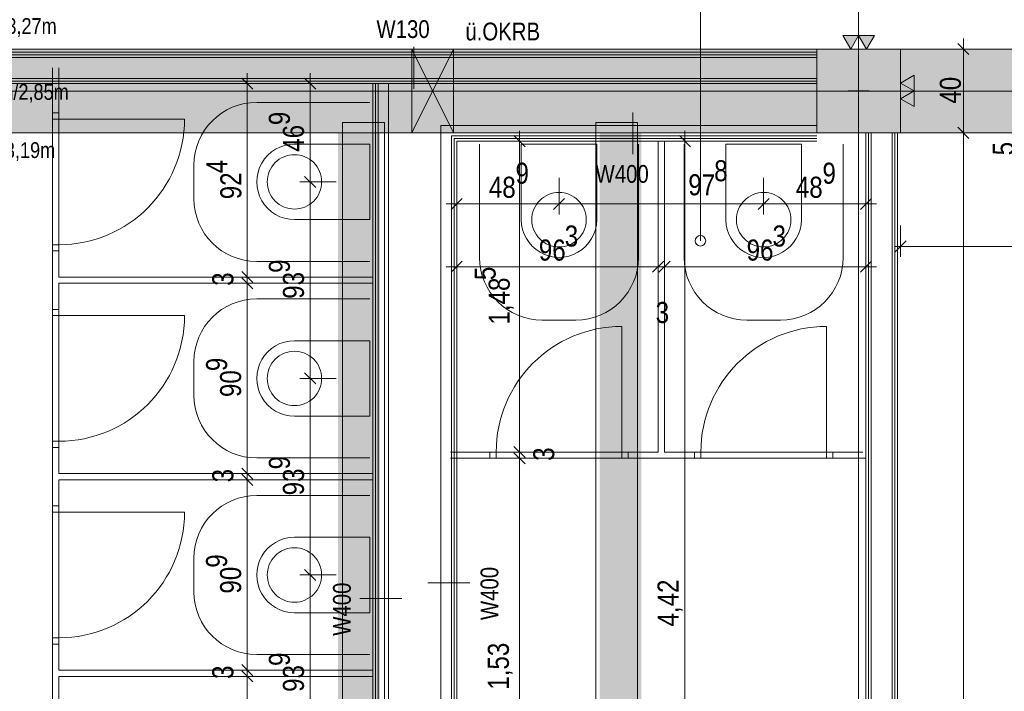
# Model space of a CAD drawing. Extents: x -620 to 3480, y 62 to 1102.
# Tile 66 of 256: x -402 to -308, y 709 to 773. Entities that reach past the tile are written whole.
import ezdxf
from ezdxf.lldxf.tags import DXFTag

# ---------------------------------------------------------------- set-up
doc = ezdxf.new("R2010")
doc.units = 0
doc.layers.get('0').update_dxf_attribs({"lineweight": 13})
for name, color, linetype, lineweight, true_color in [('00 -Bauelemente -Dämmung innen', 7, 'Continuous', 9, 0xff7fe6), ('00 -Bauelemente -Gipskarton', 7, 'Continuous', 9, 0xff7fe6), ('00_Beschriftung UZ', 3, 'Continuous', 13, 0x00ff00), ('30 -33 Aussenwände- 3 Aussenstützen', 7, 'Continuous', 50, 0x0000dd), ('30 -34 Innenwände- 11 Durchbruch', 4, 'Continuous', 9, 0x00ffff), ('30 -34 Innenwände- 2 nichttragend', 7, 'Continuous', 18, 0xff7fe6), ('30 -34 Innenwände- 4 Türen_Fenster', 7, 'Continuous', 15, 0x9955ff), ('30 -35 Decken- 1 Konstruktion-Träger- Stahlbeton', 7, 'grob-A06G9SLJ8I', 13, 0x33aa00), ('40 -41 Abwasser_Wasser_Gas- 1 Abwasser + sanitäre Anlagen', 7, 'Continuous', 9, 0xff6633), ('60 -61 Ausstattung -1 Möbel -verdeckt', 9, 'fein_strichliert-A06G9SLL8I', 13, 0x808080), ('70 -72 Beschriftung- 2 Beschriftung Bauteile', 7, 'Continuous', 9, 0x9999ff), ('70 -75 Raumstempel-2 Verweislinie', 1, 'Continuous', 9, 0xff0000), ('70 -76 Bemaßung- 2 Allgemein', 9, 'Continuous', 5, 0x808080), ('iwb_Schraffur_Unterzug', 7, 'Continuous', 5, 0xffffcc)]:
    doc.layers.add(name, color=color, linetype=linetype, lineweight=lineweight, true_color=true_color)
for name, color, linetype, lineweight in [('30 -35 Decken- 1 Konstruktion-Träger- Stahl Hohlprofil', 7, 'grob-A06G9SLJ8I', 9), ('70 -71 Achsen- 1 Gebäudeachsen', 7, 'STRICHPUNKT2-A06G9SLK8I', 18), ('70 -75 Raumstempel- 3 Wandstempel', 7, 'Continuous', 50)]:
    doc.layers.add(name, color=color, linetype=linetype, lineweight=lineweight)
doc.styles.get("Standard").update_dxf_attribs({"font": 'ARIALN.TTF'})
tags = doc.linetypes.add('fein_strichliert-A06G9SLL8I', pattern=[4, 1, -2, 1]).pattern_tags.tags
tags[8:9] = [DXFTag(74, 4), DXFTag(75, 0), DXFTag(340, '0'), DXFTag(46, 0.0), DXFTag(50, 0.0), DXFTag(44, 0.0), DXFTag(45, 0.0)]
tags[6:7] = [DXFTag(74, 4), DXFTag(75, 0), DXFTag(340, '0'), DXFTag(46, 0.0), DXFTag(50, 0.0), DXFTag(44, 0.0), DXFTag(45, 0.0)]
tags[4:5] = [DXFTag(74, 4), DXFTag(75, 0), DXFTag(340, '0'), DXFTag(46, 0.0), DXFTag(50, 0.0), DXFTag(44, 0.0), DXFTag(45, 0.0)]
tags = doc.linetypes.add('grob-A06G9SLJ8I', pattern=[14, 3, -8, 3]).pattern_tags.tags
tags[8:9] = [DXFTag(74, 4), DXFTag(75, 0), DXFTag(340, '0'), DXFTag(46, 0.0), DXFTag(50, 0.0), DXFTag(44, 0.0), DXFTag(45, 0.0)]
tags[6:7] = [DXFTag(74, 4), DXFTag(75, 0), DXFTag(340, '0'), DXFTag(46, 0.0), DXFTag(50, 0.0), DXFTag(44, 0.0), DXFTag(45, 0.0)]
tags[4:5] = [DXFTag(74, 4), DXFTag(75, 0), DXFTag(340, '0'), DXFTag(46, 0.0), DXFTag(50, 0.0), DXFTag(44, 0.0), DXFTag(45, 0.0)]
tags = doc.linetypes.add('STRICHPUNKT2-A06G9SLK8I', pattern=[12.7, 6.35, -3.175, 0, -3.175]).pattern_tags.tags
tags[10:11] = [DXFTag(74, 4), DXFTag(75, 0), DXFTag(340, '0'), DXFTag(46, 0.0), DXFTag(50, 0.0), DXFTag(44, 0.0), DXFTag(45, 0.0)]
tags[8:9] = [DXFTag(74, 4), DXFTag(75, 0), DXFTag(340, '0'), DXFTag(46, 0.0), DXFTag(50, 0.0), DXFTag(44, 0.0), DXFTag(45, 0.0)]
tags[6:7] = [DXFTag(74, 4), DXFTag(75, 0), DXFTag(340, '0'), DXFTag(46, 0.0), DXFTag(50, 0.0), DXFTag(44, 0.0), DXFTag(45, 0.0)]
tags[4:5] = [DXFTag(74, 4), DXFTag(75, 0), DXFTag(340, '0'), DXFTag(46, 0.0), DXFTag(50, 0.0), DXFTag(44, 0.0), DXFTag(45, 0.0)]

# ---------------------------------------------------------------- blocks, each defined once
blk = doc.blocks.new('Referenz-A06G9SLM8I')
at = {"layer": '00 -Bauelemente -Dämmung innen', "color": 0, "linetype": 'Continuous', "lineweight": -2, "ltscale": 0.13}
for p, q in [((-435.304, 769.104), (-326.004, 769.104)), ((-422.504, 767.104), (-326.004, 767.104)), ((-367.904, 766.604), (-367.904, 672.454)), ((-366.904, 766.604), (-366.904, 672.704)), ((-361.904, 762.604), (-326.004, 762.604)), ((-361.904, 672.704), (-361.904, 762.604)), ((-320.804, 639.704), (-320.804, 761.904)), ((-318.804, 637.704), (-318.804, 761.904)), ((-360.904, 672.204), (-360.904, 761.604)), ((-360.904, 761.604), (-326.004, 761.604))]:
    blk.add_line(p, q, dxfattribs=at)
at = {"layer": '00 -Bauelemente -Gipskarton', "color": 0, "linetype": 'Continuous', "lineweight": -2, "ltscale": 0.13}
for p, q in [((-435.304, 769.604), (-326.004, 769.604)), ((-435.304, 769.354), (-326.004, 769.354)), ((-435.304, 769.104), (-326.004, 769.104)), ((-422.504, 767.104), (-326.004, 767.104)), ((-422.254, 766.854), (-326.004, 766.854)), ((-422.004, 766.604), (-326.004, 766.604)), ((-368.404, 766.604), (-368.404, 672.704)), ((-368.154, 766.604), (-368.154, 672.704)), ((-367.904, 766.604), (-367.904, 672.454)), ((-321.304, 640.204), (-321.304, 761.904)), ((-321.054, 639.954), (-321.054, 761.904)), ((-320.804, 639.704), (-320.804, 761.904)), ((-318.804, 637.704), (-318.804, 761.904)), ((-318.554, 637.454), (-318.554, 761.904)), ((-318.304, 637.204), (-318.304, 761.904)), ((-360.904, 761.604), (-326.004, 761.604)), ((-360.904, 672.204), (-360.904, 761.604)), ((-360.654, 672.454), (-360.654, 761.354)), ((-360.654, 761.354), (-326.004, 761.354)), ((-360.404, 761.104), (-326.004, 761.104)), ((-360.404, 672.704), (-360.404, 761.104))]:
    blk.add_line(p, q, dxfattribs=at)
at = {"layer": '30 -33 Aussenwände- 3 Aussenstützen', "color": 0, "linetype": 'Continuous', "lineweight": -2, "ltscale": 0.13}
for p, q in [((-318.004, 769.904), (-326.004, 769.904)), ((-326.004, 769.904), (-326.004, 761.904)), ((-318.004, 761.904), (-318.004, 769.904)), ((-326.004, 761.904), (-318.004, 761.904))]:
    blk.add_line(p, q, dxfattribs=at)
at = {"layer": '30 -33 Aussenwände- 3 Aussenstützen', "color": 0, "lineweight": -2}
for p, q in [((-322.004, 766.904), (-322.004, 764.904)), ((-323.004, 765.904), (-321.004, 765.904))]:
    blk.add_line(p, q, dxfattribs=at)
at = {"layer": '30 -34 Innenwände- 11 Durchbruch', "color": 0, "linetype": 'Continuous', "lineweight": -2, "ltscale": 0.13}
for p, q in [((-364.704, 769.904), (-360.704, 769.904)), ((-360.704, 769.904), (-364.704, 761.904)), ((-360.704, 761.904), (-364.704, 769.904)), ((-364.704, 761.904), (-364.704, 769.904)), ((-364.704, 769.904), (-360.704, 761.904)), ((-360.704, 769.904), (-364.704, 761.904)), ((-360.704, 761.904), (-360.704, 769.904)), ((-364.704, 761.904), (-360.704, 761.904))]:
    blk.add_line(p, q, dxfattribs=at)
at = {"layer": '30 -34 Innenwände- 11 Durchbruch', "color": 0, "lineweight": -2}
for points in [[(-364.704, 761.904), (-364.704, 769.904), (-362.704, 765.904)], [(-360.704, 761.904), (-362.704, 765.904), (-360.704, 769.904)]]:
    blk.add_solid(points, dxfattribs=at)
at = {"layer": '30 -34 Innenwände- 2 nichttragend', "color": 0, "linetype": 'Continuous', "lineweight": -2, "ltscale": 0.13}
for p, q in [((-435.304, 769.604), (-326.004, 769.604)), ((-399.004, 768.104), (-399.004, 763.814)), ((-398.404, 768.104), (-398.404, 763.814)), ((-422.004, 766.604), (-326.004, 766.604)), ((-368.404, 766.604), (-368.404, 672.704)), ((-366.904, 766.604), (-366.904, 672.704)), ((-399.004, 763.814), (-398.404, 763.814)), ((-361.904, 672.704), (-361.904, 762.604)), ((-361.904, 762.604), (-326.004, 762.604)), ((-318.304, 761.904), (-321.304, 761.904)), ((-321.304, 640.204), (-321.304, 761.904)), ((-318.304, 637.204), (-318.304, 761.904)), ((-360.404, 761.104), (-326.004, 761.104)), ((-360.404, 672.704), (-360.404, 761.104)), ((-341.154, 731.404), (-341.154, 761.104)), ((-340.554, 731.404), (-340.554, 761.104)), ((-399.004, 750.614), (-398.404, 750.614)), ((-399.004, 750.614), (-399.004, 745.034)), ((-398.404, 750.614), (-398.404, 748.124)), ((-398.404, 748.124), (-368.404, 748.124)), ((-398.404, 747.524), (-398.404, 745.034)), ((-398.404, 747.524), (-368.404, 747.524)), ((-399.004, 745.034), (-398.404, 745.034)), ((-399.004, 731.834), (-398.404, 731.834)), ((-399.004, 731.834), (-399.004, 726.254)), ((-398.404, 731.834), (-398.404, 729.344)), ((-361.004, 731.404), (-357.229, 731.404)), ((-357.229, 730.804), (-357.229, 731.404)), ((-344.029, 730.804), (-344.029, 731.404)), ((-344.029, 731.404), (-341.154, 731.404)), ((-340.554, 731.404), (-337.679, 731.404)), ((-337.679, 730.804), (-337.679, 731.404)), ((-324.479, 730.804), (-324.479, 731.404)), ((-324.479, 731.404), (-321.604, 731.404)), ((-361.004, 730.804), (-357.229, 730.804)), ((-344.029, 730.804), (-337.679, 730.804)), ((-324.479, 730.804), (-321.304, 730.804)), ((-398.404, 729.344), (-368.404, 729.344)), ((-398.404, 728.744), (-398.404, 726.254)), ((-398.404, 728.744), (-368.404, 728.744)), ((-399.004, 726.254), (-398.404, 726.254)), ((-399.004, 713.054), (-398.404, 713.054)), ((-399.004, 713.054), (-399.004, 707.474)), ((-398.404, 713.054), (-398.404, 710.564)), ((-398.404, 710.564), (-368.404, 710.564)), ((-398.404, 709.964), (-368.404, 709.964)), ((-398.404, 709.964), (-398.404, 707.474))]:
    blk.add_line(p, q, dxfattribs=at)
at = {"layer": '30 -34 Innenwände- 4 Türen_Fenster', "color": 0, "lineweight": -2}
for p, q in [((-399.004, 763.814), (-398.404, 763.814)), ((-399.004, 763.214), (-399.004, 763.814)), ((-398.404, 763.814), (-398.404, 763.214)), ((-398.404, 763.214), (-399.004, 763.214)), ((-399.004, 750.614), (-399.004, 751.214)), ((-399.004, 751.214), (-398.404, 751.214)), ((-398.404, 750.614), (-399.004, 750.614)), ((-398.404, 751.214), (-398.404, 750.614)), ((-399.004, 745.034), (-398.404, 745.034)), ((-399.004, 744.434), (-399.004, 745.034)), ((-398.404, 745.034), (-398.404, 744.434)), ((-398.404, 744.434), (-399.004, 744.434)), ((-399.004, 731.834), (-399.004, 732.434)), ((-399.004, 732.434), (-398.404, 732.434)), ((-398.404, 731.834), (-399.004, 731.834)), ((-398.404, 732.434), (-398.404, 731.834)), ((-357.229, 730.804), (-357.229, 731.404)), ((-357.229, 731.404), (-356.629, 731.404)), ((-356.629, 731.404), (-356.629, 730.804)), ((-344.629, 730.804), (-344.629, 731.404)), ((-344.629, 731.404), (-344.029, 731.404)), ((-344.029, 731.404), (-344.029, 730.804)), ((-337.679, 731.404), (-337.079, 731.404)), ((-337.679, 730.804), (-337.679, 731.404)), ((-337.079, 731.404), (-337.079, 730.804)), ((-325.079, 730.804), (-325.079, 731.404)), ((-325.079, 731.404), (-324.479, 731.404)), ((-324.479, 731.404), (-324.479, 730.804)), ((-356.629, 730.804), (-357.229, 730.804)), ((-344.029, 730.804), (-344.629, 730.804)), ((-337.079, 730.804), (-337.679, 730.804)), ((-324.479, 730.804), (-325.079, 730.804)), ((-399.004, 725.654), (-399.004, 726.254)), ((-399.004, 726.254), (-398.404, 726.254)), ((-398.404, 726.254), (-398.404, 725.654)), ((-398.404, 725.654), (-399.004, 725.654)), ((-399.004, 713.654), (-398.404, 713.654)), ((-399.004, 713.054), (-399.004, 713.654)), ((-398.404, 713.054), (-399.004, 713.054)), ((-398.404, 713.654), (-398.404, 713.054))]:
    blk.add_line(p, q, dxfattribs=at)
at = {"layer": '30 -34 Innenwände- 4 Türen_Fenster', "color": 0, "linetype": 'Continuous', "lineweight": -2, "ltscale": 0.13}
for p, q in [((-399.004, 763.214), (-399.004, 751.214)), ((-399.004, 763.214), (-398.404, 763.214)), ((-398.404, 763.214), (-398.404, 751.214)), ((-398.404, 751.214), (-399.004, 751.214)), ((-399.004, 732.434), (-399.004, 744.434)), ((-399.004, 744.434), (-398.404, 744.434)), ((-398.404, 744.434), (-398.404, 732.434)), ((-398.404, 732.434), (-399.004, 732.434)), ((-356.629, 730.804), (-356.629, 731.404)), ((-356.629, 731.404), (-344.629, 731.404)), ((-344.629, 731.404), (-344.629, 730.804)), ((-337.079, 730.804), (-337.079, 731.404)), ((-337.079, 731.404), (-325.079, 731.404)), ((-325.079, 731.404), (-325.079, 730.804)), ((-356.629, 730.804), (-344.629, 730.804)), ((-337.079, 730.804), (-325.079, 730.804)), ((-399.004, 725.654), (-398.404, 725.654)), ((-399.004, 725.654), (-399.004, 713.654)), ((-398.404, 725.654), (-398.404, 713.654)), ((-398.404, 713.654), (-399.004, 713.654))]:
    blk.add_line(p, q, dxfattribs=at)
at = {"layer": '30 -34 Innenwände- 4 Türen_Fenster', "color": 0, "linetype": 'grob-A06G9SLJ8I', "lineweight": -2, "ltscale": 0.13}
for p, q in [((-398.404, 763.214), (-386.404, 763.214)), ((-398.404, 744.434), (-386.404, 744.434)), ((-344.629, 731.404), (-344.629, 743.404)), ((-325.079, 731.404), (-325.079, 743.404)), ((-398.404, 725.654), (-386.404, 725.654))]:
    blk.add_line(p, q, dxfattribs=at)
for centre, major_axis in [((-398.404, 763.214), (0, -12)), ((-398.404, 744.434), (0, -12)), ((-344.629, 731.404), (0, 12)), ((-325.079, 731.404), (0, 12)), ((-398.404, 725.654), (0, -12))]:
    blk.add_ellipse(centre, major_axis=major_axis, ratio=1, start_param=0, end_param=1.570796, dxfattribs=at)
at = {"layer": '30 -35 Decken- 1 Konstruktion-Träger- Stahl Hohlprofil', "color": 0, "linetype": 'grob-A06G9SLJ8I', "lineweight": -2, "ltscale": 0.13}
for p, q in [((-371.304, 603.904), (-371.304, 762.904)), ((-371.304, 762.904), (-367.304, 762.904)), ((-367.304, 762.904), (-367.304, 603.904)), ((-347.124, 603.904), (-347.124, 762.904)), ((-347.124, 762.904), (-343.124, 762.904)), ((-343.124, 762.904), (-343.124, 603.904))]:
    blk.add_line(p, q, dxfattribs=at)
at = {"layer": '30 -35 Decken- 1 Konstruktion-Träger- Stahlbeton', "color": 0, "lineweight": -2}
for p, q in [((3.996, 769.904), (-554.534, 769.904)), ((3.996, 761.904), (-554.534, 761.904))]:
    blk.add_line(p, q, dxfattribs=at)
at = {"layer": '40 -41 Abwasser_Wasser_Gas- 1 Abwasser + sanitäre Anlagen', "color": 0, "linetype": 'Continuous', "lineweight": -2, "ltscale": 0.13}
for p, q in [((-368.704, 760.814), (-375.904, 760.814)), ((-368.704, 753.614), (-368.704, 760.814)), ((-347.029, 760.804), (-354.229, 760.804)), ((-354.229, 760.804), (-354.229, 753.604)), ((-347.029, 753.604), (-347.029, 760.804)), ((-334.679, 760.804), (-327.479, 760.804)), ((-334.679, 753.604), (-334.679, 760.804)), ((-327.479, 760.804), (-327.479, 753.604)), ((-377.743, 759.053), (-377.553, 759.224)), ((-377.553, 759.224), (-377.349, 759.376)), ((-377.349, 759.376), (-377.13, 759.507)), ((-377.13, 759.507), (-376.899, 759.616)), ((-376.899, 759.616), (-376.659, 759.702)), ((-376.659, 759.702), (-376.411, 759.764)), ((-376.411, 759.764), (-376.159, 759.802)), ((-376.159, 759.802), (-375.904, 759.814)), ((-375.904, 759.814), (-375.649, 759.802)), ((-375.649, 759.802), (-375.397, 759.764)), ((-375.397, 759.764), (-375.149, 759.702)), ((-375.149, 759.702), (-374.909, 759.616)), ((-374.909, 759.616), (-374.678, 759.507)), ((-374.678, 759.507), (-374.46, 759.376)), ((-374.46, 759.376), (-374.255, 759.224)), ((-374.255, 759.224), (-374.066, 759.053)), ((-378.392, 757.969), (-378.306, 758.209)), ((-378.306, 758.209), (-378.197, 758.44)), ((-378.197, 758.44), (-378.066, 758.659)), ((-378.066, 758.659), (-377.914, 758.864)), ((-377.914, 758.864), (-377.743, 759.053)), ((-374.066, 759.053), (-373.894, 758.864)), ((-373.894, 758.864), (-373.742, 758.659)), ((-373.742, 758.659), (-373.611, 758.44)), ((-373.611, 758.44), (-373.502, 758.209)), ((-373.502, 758.209), (-373.416, 757.969)), ((-378.504, 757.214), (-378.492, 757.469)), ((-378.492, 756.959), (-378.504, 757.214)), ((-378.492, 757.469), (-378.454, 757.721)), ((-378.454, 757.721), (-378.392, 757.969)), ((-373.416, 757.969), (-373.354, 757.721)), ((-373.354, 757.721), (-373.317, 757.469)), ((-373.317, 757.469), (-373.304, 757.214)), ((-373.304, 757.214), (-373.317, 756.959)), ((-378.454, 756.707), (-378.492, 756.959)), ((-378.392, 756.46), (-378.454, 756.707)), ((-378.306, 756.219), (-378.392, 756.46)), ((-373.416, 756.46), (-373.502, 756.219)), ((-373.354, 756.707), (-373.416, 756.46)), ((-373.317, 756.959), (-373.354, 756.707)), ((-378.197, 755.989), (-378.306, 756.219)), ((-378.066, 755.77), (-378.197, 755.989)), ((-377.914, 755.565), (-378.066, 755.77)), ((-377.743, 755.376), (-377.914, 755.565)), ((-377.553, 755.204), (-377.743, 755.376)), ((-374.066, 755.376), (-374.255, 755.204)), ((-373.894, 755.565), (-374.066, 755.376)), ((-373.742, 755.77), (-373.894, 755.565)), ((-373.611, 755.989), (-373.742, 755.77)), ((-373.502, 756.219), (-373.611, 755.989)), ((-352.639, 755.254), (-352.468, 755.443)), ((-352.468, 755.443), (-352.278, 755.614)), ((-352.278, 755.614), (-352.074, 755.766)), ((-352.074, 755.766), (-351.855, 755.897)), ((-351.855, 755.897), (-351.624, 756.006)), ((-351.624, 756.006), (-351.384, 756.092)), ((-351.384, 756.092), (-351.136, 756.154)), ((-351.136, 756.154), (-350.884, 756.192)), ((-350.884, 756.192), (-350.629, 756.204)), ((-350.629, 756.204), (-350.374, 756.192)), ((-350.374, 756.192), (-350.122, 756.154)), ((-350.122, 756.154), (-349.874, 756.092)), ((-349.874, 756.092), (-349.634, 756.006)), ((-349.634, 756.006), (-349.403, 755.897)), ((-349.403, 755.897), (-349.185, 755.766)), ((-349.185, 755.766), (-348.98, 755.614)), ((-348.98, 755.614), (-348.791, 755.443)), ((-348.791, 755.443), (-348.619, 755.254)), ((-333.089, 755.254), (-332.918, 755.443)), ((-332.918, 755.443), (-332.728, 755.614)), ((-332.728, 755.614), (-332.524, 755.766)), ((-332.524, 755.766), (-332.305, 755.897)), ((-332.305, 755.897), (-332.074, 756.006)), ((-332.074, 756.006), (-331.834, 756.092)), ((-331.834, 756.092), (-331.586, 756.154)), ((-331.586, 756.154), (-331.334, 756.192)), ((-331.334, 756.192), (-331.079, 756.204)), ((-331.079, 756.204), (-330.824, 756.192)), ((-330.824, 756.192), (-330.572, 756.154)), ((-330.572, 756.154), (-330.324, 756.092)), ((-330.324, 756.092), (-330.084, 756.006)), ((-330.084, 756.006), (-329.853, 755.897)), ((-329.853, 755.897), (-329.635, 755.766)), ((-329.635, 755.766), (-329.43, 755.614)), ((-329.43, 755.614), (-329.241, 755.443)), ((-329.241, 755.443), (-329.069, 755.254)), ((-377.349, 755.052), (-377.553, 755.204)), ((-377.13, 754.921), (-377.349, 755.052)), ((-376.899, 754.812), (-377.13, 754.921)), ((-376.659, 754.726), (-376.899, 754.812)), ((-376.411, 754.664), (-376.659, 754.726)), ((-376.159, 754.627), (-376.411, 754.664)), ((-375.904, 754.614), (-376.159, 754.627)), ((-375.649, 754.627), (-375.904, 754.614)), ((-375.397, 754.664), (-375.649, 754.627)), ((-375.149, 754.726), (-375.397, 754.664)), ((-374.909, 754.812), (-375.149, 754.726)), ((-374.678, 754.921), (-374.909, 754.812)), ((-374.46, 755.052), (-374.678, 754.921)), ((-374.255, 755.204), (-374.46, 755.052)), ((-353.179, 754.111), (-353.117, 754.359)), ((-353.117, 754.359), (-353.031, 754.599)), ((-353.031, 754.599), (-352.922, 754.83)), ((-352.922, 754.83), (-352.791, 755.049)), ((-352.791, 755.049), (-352.639, 755.254)), ((-348.619, 755.254), (-348.467, 755.049)), ((-348.467, 755.049), (-348.336, 754.83)), ((-348.336, 754.83), (-348.227, 754.599)), ((-348.227, 754.599), (-348.141, 754.359)), ((-348.141, 754.359), (-348.079, 754.111)), ((-333.629, 754.111), (-333.567, 754.359)), ((-333.567, 754.359), (-333.481, 754.599)), ((-333.481, 754.599), (-333.372, 754.83)), ((-333.372, 754.83), (-333.241, 755.049)), ((-333.241, 755.049), (-333.089, 755.254)), ((-329.069, 755.254), (-328.917, 755.049)), ((-328.917, 755.049), (-328.786, 754.83)), ((-328.786, 754.83), (-328.677, 754.599)), ((-328.677, 754.599), (-328.591, 754.359)), ((-328.591, 754.359), (-328.529, 754.111)), ((-375.904, 753.614), (-368.704, 753.614)), ((-353.229, 753.604), (-353.217, 753.859)), ((-353.217, 753.349), (-353.229, 753.604)), ((-353.217, 753.859), (-353.179, 754.111)), ((-348.079, 754.111), (-348.042, 753.859)), ((-348.042, 753.859), (-348.029, 753.604)), ((-348.029, 753.604), (-348.042, 753.349)), ((-333.679, 753.604), (-333.667, 753.859)), ((-333.667, 753.349), (-333.679, 753.604)), ((-333.667, 753.859), (-333.629, 754.111)), ((-328.529, 754.111), (-328.492, 753.859)), ((-328.492, 753.859), (-328.479, 753.604)), ((-328.479, 753.604), (-328.492, 753.349)), ((-353.179, 753.097), (-353.217, 753.349)), ((-353.117, 752.85), (-353.179, 753.097)), ((-353.031, 752.609), (-353.117, 752.85)), ((-352.922, 752.379), (-353.031, 752.609)), ((-348.227, 752.609), (-348.336, 752.379)), ((-348.141, 752.85), (-348.227, 752.609)), ((-348.079, 753.097), (-348.141, 752.85)), ((-348.042, 753.349), (-348.079, 753.097)), ((-333.629, 753.097), (-333.667, 753.349)), ((-333.567, 752.85), (-333.629, 753.097)), ((-333.481, 752.609), (-333.567, 752.85)), ((-333.372, 752.379), (-333.481, 752.609)), ((-328.677, 752.609), (-328.786, 752.379)), ((-328.591, 752.85), (-328.677, 752.609)), ((-328.529, 753.097), (-328.591, 752.85)), ((-328.492, 753.349), (-328.529, 753.097)), ((-352.791, 752.16), (-352.922, 752.379)), ((-352.639, 751.955), (-352.791, 752.16)), ((-352.468, 751.766), (-352.639, 751.955)), ((-352.278, 751.594), (-352.468, 751.766)), ((-352.074, 751.442), (-352.278, 751.594)), ((-348.98, 751.594), (-349.185, 751.442)), ((-348.791, 751.766), (-348.98, 751.594)), ((-348.619, 751.955), (-348.791, 751.766)), ((-348.467, 752.16), (-348.619, 751.955)), ((-348.336, 752.379), (-348.467, 752.16)), ((-333.241, 752.16), (-333.372, 752.379)), ((-333.089, 751.955), (-333.241, 752.16)), ((-332.918, 751.766), (-333.089, 751.955)), ((-332.728, 751.594), (-332.918, 751.766)), ((-332.524, 751.442), (-332.728, 751.594)), ((-329.43, 751.594), (-329.635, 751.442)), ((-329.241, 751.766), (-329.43, 751.594)), ((-329.069, 751.955), (-329.241, 751.766)), ((-328.917, 752.16), (-329.069, 751.955)), ((-328.786, 752.379), (-328.917, 752.16)), ((-351.855, 751.311), (-352.074, 751.442)), ((-351.624, 751.202), (-351.855, 751.311)), ((-351.384, 751.116), (-351.624, 751.202)), ((-351.136, 751.054), (-351.384, 751.116)), ((-350.884, 751.017), (-351.136, 751.054)), ((-350.629, 751.004), (-350.884, 751.017)), ((-350.374, 751.017), (-350.629, 751.004)), ((-350.122, 751.054), (-350.374, 751.017)), ((-349.874, 751.116), (-350.122, 751.054)), ((-349.634, 751.202), (-349.874, 751.116)), ((-349.403, 751.311), (-349.634, 751.202)), ((-349.185, 751.442), (-349.403, 751.311)), ((-332.305, 751.311), (-332.524, 751.442)), ((-332.074, 751.202), (-332.305, 751.311)), ((-331.834, 751.116), (-332.074, 751.202)), ((-331.586, 751.054), (-331.834, 751.116)), ((-331.334, 751.017), (-331.586, 751.054)), ((-331.079, 751.004), (-331.334, 751.017)), ((-330.824, 751.017), (-331.079, 751.004)), ((-330.572, 751.054), (-330.824, 751.017)), ((-330.324, 751.116), (-330.572, 751.054)), ((-330.084, 751.202), (-330.324, 751.116)), ((-329.853, 751.311), (-330.084, 751.202)), ((-329.635, 751.442), (-329.853, 751.311)), ((-375.904, 742.034), (-368.704, 742.034)), ((-368.704, 742.034), (-368.704, 734.834)), ((-377.914, 740.084), (-377.743, 740.273)), ((-377.743, 740.273), (-377.553, 740.444)), ((-377.553, 740.444), (-377.349, 740.596)), ((-377.349, 740.596), (-377.13, 740.727)), ((-377.13, 740.727), (-376.899, 740.836)), ((-376.899, 740.836), (-376.659, 740.922)), ((-376.659, 740.922), (-376.411, 740.984)), ((-376.411, 740.984), (-376.159, 741.022)), ((-376.159, 741.022), (-375.904, 741.034)), ((-375.904, 741.034), (-375.649, 741.022)), ((-375.649, 741.022), (-375.397, 740.984)), ((-375.397, 740.984), (-375.149, 740.922)), ((-375.149, 740.922), (-374.909, 740.836)), ((-374.909, 740.836), (-374.678, 740.727)), ((-374.678, 740.727), (-374.46, 740.596)), ((-374.46, 740.596), (-374.255, 740.444)), ((-374.255, 740.444), (-374.066, 740.273)), ((-374.066, 740.273), (-373.894, 740.084)), ((-378.392, 739.189), (-378.306, 739.429)), ((-378.306, 739.429), (-378.197, 739.66)), ((-378.197, 739.66), (-378.066, 739.879)), ((-378.066, 739.879), (-377.914, 740.084)), ((-373.894, 740.084), (-373.742, 739.879)), ((-373.742, 739.879), (-373.611, 739.66)), ((-373.611, 739.66), (-373.502, 739.429)), ((-373.502, 739.429), (-373.416, 739.189)), ((-378.504, 738.434), (-378.492, 738.689)), ((-378.492, 738.179), (-378.504, 738.434)), ((-378.492, 738.689), (-378.454, 738.941)), ((-378.454, 738.941), (-378.392, 739.189)), ((-373.416, 739.189), (-373.354, 738.941)), ((-373.354, 738.941), (-373.317, 738.689)), ((-373.317, 738.689), (-373.304, 738.434)), ((-373.304, 738.434), (-373.317, 738.179)), ((-378.454, 737.927), (-378.492, 738.179)), ((-378.392, 737.68), (-378.454, 737.927)), ((-378.306, 737.439), (-378.392, 737.68)), ((-378.197, 737.209), (-378.306, 737.439)), ((-373.502, 737.439), (-373.611, 737.209)), ((-373.416, 737.68), (-373.502, 737.439)), ((-373.354, 737.927), (-373.416, 737.68)), ((-373.317, 738.179), (-373.354, 737.927)), ((-378.066, 736.99), (-378.197, 737.209)), ((-377.914, 736.785), (-378.066, 736.99)), ((-377.743, 736.596), (-377.914, 736.785)), ((-377.553, 736.424), (-377.743, 736.596)), ((-374.066, 736.596), (-374.255, 736.424)), ((-373.894, 736.785), (-374.066, 736.596)), ((-373.742, 736.99), (-373.894, 736.785)), ((-373.611, 737.209), (-373.742, 736.99)), ((-377.349, 736.272), (-377.553, 736.424)), ((-377.13, 736.141), (-377.349, 736.272)), ((-376.899, 736.032), (-377.13, 736.141)), ((-376.659, 735.946), (-376.899, 736.032)), ((-376.411, 735.884), (-376.659, 735.946)), ((-376.159, 735.847), (-376.411, 735.884)), ((-375.904, 735.834), (-376.159, 735.847)), ((-375.649, 735.847), (-375.904, 735.834)), ((-375.397, 735.884), (-375.649, 735.847)), ((-375.149, 735.946), (-375.397, 735.884)), ((-374.909, 736.032), (-375.149, 735.946)), ((-374.678, 736.141), (-374.909, 736.032)), ((-374.46, 736.272), (-374.678, 736.141)), ((-374.255, 736.424), (-374.46, 736.272)), ((-368.704, 734.834), (-375.904, 734.834)), ((-368.704, 723.254), (-375.904, 723.254)), ((-368.704, 716.054), (-368.704, 723.254)), ((-377.914, 721.304), (-377.743, 721.493)), ((-377.743, 721.493), (-377.553, 721.664)), ((-377.553, 721.664), (-377.349, 721.816)), ((-377.349, 721.816), (-377.13, 721.947)), ((-377.13, 721.947), (-376.899, 722.056)), ((-376.899, 722.056), (-376.659, 722.142)), ((-376.659, 722.142), (-376.411, 722.204)), ((-376.411, 722.204), (-376.159, 722.242)), ((-376.159, 722.242), (-375.904, 722.254)), ((-375.904, 722.254), (-375.649, 722.242)), ((-375.649, 722.242), (-375.397, 722.204)), ((-375.397, 722.204), (-375.149, 722.142)), ((-375.149, 722.142), (-374.909, 722.056)), ((-374.909, 722.056), (-374.678, 721.947)), ((-374.678, 721.947), (-374.46, 721.816)), ((-374.46, 721.816), (-374.255, 721.664)), ((-374.255, 721.664), (-374.066, 721.493)), ((-374.066, 721.493), (-373.894, 721.304)), ((-378.392, 720.409), (-378.306, 720.649)), ((-378.306, 720.649), (-378.197, 720.88)), ((-378.197, 720.88), (-378.066, 721.099)), ((-378.066, 721.099), (-377.914, 721.304)), ((-373.894, 721.304), (-373.742, 721.099)), ((-373.742, 721.099), (-373.611, 720.88)), ((-373.611, 720.88), (-373.502, 720.649)), ((-373.502, 720.649), (-373.416, 720.409)), ((-378.504, 719.654), (-378.492, 719.909)), ((-378.492, 719.399), (-378.504, 719.654)), ((-378.492, 719.909), (-378.454, 720.161)), ((-378.454, 720.161), (-378.392, 720.409)), ((-373.416, 720.409), (-373.354, 720.161)), ((-373.354, 720.161), (-373.317, 719.909)), ((-373.317, 719.909), (-373.304, 719.654)), ((-373.304, 719.654), (-373.317, 719.399)), ((-378.454, 719.147), (-378.492, 719.399)), ((-378.392, 718.9), (-378.454, 719.147)), ((-378.306, 718.659), (-378.392, 718.9)), ((-378.197, 718.429), (-378.306, 718.659)), ((-373.502, 718.659), (-373.611, 718.429)), ((-373.416, 718.9), (-373.502, 718.659)), ((-373.354, 719.147), (-373.416, 718.9)), ((-373.317, 719.399), (-373.354, 719.147)), ((-378.066, 718.21), (-378.197, 718.429)), ((-377.914, 718.005), (-378.066, 718.21)), ((-377.743, 717.816), (-377.914, 718.005)), ((-377.553, 717.644), (-377.743, 717.816)), ((-374.066, 717.816), (-374.255, 717.644)), ((-373.894, 718.005), (-374.066, 717.816)), ((-373.742, 718.21), (-373.894, 718.005)), ((-373.611, 718.429), (-373.742, 718.21)), ((-377.349, 717.492), (-377.553, 717.644)), ((-377.13, 717.361), (-377.349, 717.492)), ((-376.899, 717.252), (-377.13, 717.361)), ((-376.659, 717.166), (-376.899, 717.252)), ((-376.411, 717.104), (-376.659, 717.166)), ((-376.159, 717.067), (-376.411, 717.104)), ((-375.904, 717.054), (-376.159, 717.067)), ((-375.649, 717.067), (-375.904, 717.054)), ((-375.397, 717.104), (-375.649, 717.067)), ((-375.149, 717.166), (-375.397, 717.104)), ((-374.909, 717.252), (-375.149, 717.166)), ((-374.678, 717.361), (-374.909, 717.252)), ((-374.46, 717.492), (-374.678, 717.361)), ((-374.255, 717.644), (-374.46, 717.492)), ((-375.904, 716.054), (-368.704, 716.054))]:
    blk.add_line(p, q, dxfattribs=at)
for centre, major_axis in [((-375.904, 757.214), (0, 3.6)), ((-350.629, 753.604), (-3.6, 0)), ((-331.079, 753.604), (-3.6, 0)), ((-375.904, 738.434), (0, 3.6)), ((-375.904, 719.654), (0, 3.6))]:
    blk.add_ellipse(centre, major_axis=major_axis, ratio=1, start_param=0, end_param=3.141593, dxfattribs=at)
at = {"layer": '60 -61 Ausstattung -1 Möbel -verdeckt', "color": 0, "linetype": 'fein_strichliert-A06G9SLL8I', "lineweight": -2, "ltscale": 0.13}
for p, q in [((-379.504, 764.814), (-368.704, 764.814)), ((-358.229, 750.004), (-358.229, 760.804)), ((-343.029, 760.804), (-343.029, 750.004)), ((-338.679, 760.804), (-338.679, 750.004)), ((-323.479, 750.004), (-323.479, 760.804)), ((-385.504, 755.614), (-385.504, 758.814)), ((-368.704, 749.614), (-379.504, 749.614)), ((-368.704, 746.034), (-379.504, 746.034)), ((-349.029, 744.004), (-352.229, 744.004)), ((-332.679, 744.004), (-329.479, 744.004)), ((-385.504, 740.034), (-385.504, 736.834)), ((-379.504, 730.834), (-368.704, 730.834)), ((-379.504, 727.254), (-368.704, 727.254)), ((-385.504, 718.054), (-385.504, 721.254)), ((-368.704, 712.054), (-379.504, 712.054))]:
    blk.add_line(p, q, dxfattribs=at)
for centre, major_axis in [((-379.504, 758.814), (0, 6)), ((-379.504, 755.614), (-6, 0)), ((-352.229, 750.004), (-6, 0)), ((-349.029, 750.004), (0, -6)), ((-332.679, 750.004), (-6, 0)), ((-329.479, 750.004), (0, -6)), ((-379.504, 740.034), (0, 6)), ((-379.504, 736.834), (-6, 0)), ((-379.504, 721.254), (0, 6)), ((-379.504, 718.054), (-6, 0))]:
    blk.add_ellipse(centre, major_axis=major_axis, ratio=1, start_param=0, end_param=1.570796, dxfattribs=at)
at = {"layer": '70 -71 Achsen- 1 Gebäudeachsen', "color": 0, "linetype": 'STRICHPUNKT2-A06G9SLK8I', "lineweight": -2, "ltscale": 0.13}
for p, q in [((-322.033, 1075.824), (-322.033, 76.384)), ((-554.534, 765.884), (92.907, 765.884))]:
    blk.add_line(p, q, dxfattribs=at)
at = {"layer": '70 -72 Beschriftung- 2 Beschriftung Bauteile', "color": 0, "lineweight": -2}
for p, q in [((-322.754, 769.904), (-323.504, 771.203)), ((-323.504, 771.203), (-322.004, 771.203)), ((-322.004, 771.203), (-322.754, 769.904)), ((-321.254, 769.904), (-322.004, 771.203)), ((-322.004, 771.203), (-320.504, 771.203)), ((-320.504, 771.203), (-321.254, 769.904)), ((-318.004, 766.654), (-316.705, 767.404)), ((-316.705, 765.904), (-318.004, 766.654)), ((-316.705, 767.404), (-316.705, 765.904)), ((-318.004, 765.154), (-316.705, 765.904)), ((-316.705, 765.904), (-316.705, 764.404)), ((-316.705, 764.404), (-318.004, 765.154))]:
    blk.add_line(p, q, dxfattribs=at)
for points in [[(-322.754, 769.904), (-323.504, 771.203), (-322.754, 771.203)], [(-322.754, 769.904), (-322.754, 771.203), (-322.004, 771.203)], [(-321.254, 769.904), (-322.004, 771.203), (-321.254, 771.203)], [(-321.254, 769.904), (-321.254, 771.203), (-320.504, 771.203)], [(-316.705, 765.904), (-318.004, 766.654), (-316.705, 767.404)], [(-316.705, 764.404), (-318.004, 765.154), (-316.705, 765.904)]]:
    blk.add_solid(points, dxfattribs=at)
at = {"layer": '70 -75 Raumstempel- 3 Wandstempel', "color": 0, "linetype": 'Continuous', "lineweight": -2, "ltscale": 0.13}
for p, q in [((-364.509, 770.104), (-364.509, 766.104)), ((-343.579, 759.854), (-343.579, 763.854)), ((-359.154, 718.904), (-363.154, 718.904)), ((-369.654, 717.404), (-365.654, 717.404))]:
    blk.add_line(p, q, dxfattribs=at)
at = {"layer": '70 -75 Raumstempel-2 Verweislinie', "color": 0, "linetype": 'Continuous', "lineweight": -2, "ltscale": 0.13}
blk.add_line((-337.117, 751.587), (-337.117, 774.679), dxfattribs=at)
at = {"layer": '70 -75 Raumstempel-2 Verweislinie', "color": 0, "linetype": 'ByBlock', "lineweight": -2, "ltscale": 0.13}
blk.add_circle((-337.117, 751.587), 0.5, dxfattribs=at)
at = {"layer": '70 -76 Bemaßung- 2 Allgemein', "color": 0, "linetype": 'Continuous', "lineweight": -2, "ltscale": 0.13}
for p, q in [((-312.535, 770.435), (-311.474, 769.374)), ((-312.004, 770.904), (-312.004, 768.844)), ((-314.504, 769.904), (-311.004, 769.904)), ((-312.004, 762.965), (-312.004, 768.844)), ((-380.404, 767.604), (-380.404, 765.544)), ((-374.404, 767.604), (-374.404, 765.544)), ((-377.904, 766.604), (-381.404, 766.604)), ((-380.935, 767.135), (-379.874, 766.074)), ((-371.904, 766.604), (-375.404, 766.604)), ((-374.935, 767.135), (-373.874, 766.074)), ((-380.404, 749.185), (-380.404, 765.544)), ((-374.404, 758.275), (-374.404, 765.544)), ((-312.004, 760.904), (-312.004, 762.965)), ((-312.004, 762.904), (-312.004, 760.844)), ((-354.404, 762.104), (-354.404, 760.044)), ((-338.604, 762.104), (-338.604, 760.044)), ((-314.504, 761.904), (-311.004, 761.904)), ((-314.504, 761.904), (-311.004, 761.904)), ((-311.474, 761.374), (-312.535, 762.435)), ((-312.535, 762.435), (-311.474, 761.374)), ((-356.904, 761.104), (-353.404, 761.104)), ((-354.935, 761.635), (-353.874, 760.574)), ((-341.104, 761.104), (-337.604, 761.104)), ((-339.135, 761.635), (-338.074, 760.574)), ((-354.404, 732.465), (-354.404, 760.044)), ((-338.604, 673.765), (-338.604, 760.044)), ((-312.004, 638.265), (-312.004, 760.844)), ((-374.404, 756.214), (-374.404, 758.275)), ((-374.404, 758.214), (-374.404, 756.154)), ((-371.904, 757.214), (-375.404, 757.214)), ((-371.904, 757.214), (-375.404, 757.214)), ((-373.874, 756.684), (-374.935, 757.745)), ((-374.935, 757.745), (-373.874, 756.684)), ((-360.404, 757.604), (-360.404, 754.104)), ((-350.629, 757.604), (-350.629, 754.104)), ((-350.629, 757.604), (-350.629, 754.104)), ((-331.079, 757.604), (-331.079, 754.104)), ((-331.079, 757.604), (-331.079, 754.104)), ((-321.304, 757.604), (-321.304, 754.104)), ((-374.404, 739.495), (-374.404, 756.154)), ((-360.935, 754.574), (-359.874, 755.635)), ((-351.16, 754.574), (-350.099, 755.635)), ((-350.099, 755.635), (-351.16, 754.574)), ((-331.61, 754.574), (-330.549, 755.635)), ((-330.549, 755.635), (-331.61, 754.574)), ((-320.774, 755.635), (-321.835, 754.574)), ((-361.404, 755.104), (-359.344, 755.104)), ((-359.344, 755.104), (-351.689, 755.104)), ((-349.629, 755.104), (-351.689, 755.104)), ((-351.629, 755.104), (-349.569, 755.104)), ((-349.569, 755.104), (-332.139, 755.104)), ((-330.079, 755.104), (-332.139, 755.104)), ((-332.079, 755.104), (-330.019, 755.104)), ((-330.019, 755.104), (-322.364, 755.104)), ((-320.304, 755.104), (-322.364, 755.104)), ((-318.004, 753.045), (-318.004, 750.045)), ((-360.404, 751.604), (-360.404, 748.104)), ((-341.154, 751.604), (-341.154, 748.104)), ((-341.154, 751.604), (-341.154, 748.104)), ((-340.554, 751.604), (-340.554, 748.104)), ((-340.554, 751.604), (-340.554, 748.104)), ((-321.304, 751.604), (-321.304, 748.104)), ((-318.535, 750.515), (-317.474, 751.576)), ((-318.504, 751.045), (-316.944, 751.045)), ((-270.564, 751.045), (-316.944, 751.045)), ((-380.404, 749.185), (-380.404, 750.245)), ((-380.404, 747.124), (-380.404, 749.185)), ((-380.404, 747.124), (-380.404, 749.185)), ((-361.404, 749.104), (-359.344, 749.104)), ((-360.935, 748.574), (-359.874, 749.635)), ((-359.344, 749.104), (-342.214, 749.104)), ((-342.214, 749.104), (-343.275, 749.104)), ((-340.154, 749.104), (-342.214, 749.104)), ((-340.154, 749.104), (-342.214, 749.104)), ((-340.624, 749.635), (-341.685, 748.574)), ((-340.624, 749.635), (-341.685, 748.574)), ((-341.554, 749.104), (-339.494, 749.104)), ((-341.554, 749.104), (-339.494, 749.104)), ((-341.154, 749.104), (-340.554, 749.104)), ((-341.085, 748.574), (-340.024, 749.635)), ((-341.085, 748.574), (-340.024, 749.635)), ((-339.494, 749.104), (-322.364, 749.104)), ((-339.494, 749.104), (-338.433, 749.104)), ((-320.304, 749.104), (-322.364, 749.104)), ((-320.774, 749.635), (-321.835, 748.574)), ((-377.904, 748.124), (-381.404, 748.124)), ((-377.904, 748.124), (-381.404, 748.124)), ((-379.874, 747.594), (-380.935, 748.655)), ((-379.874, 747.594), (-380.935, 748.655)), ((-380.935, 748.055), (-379.874, 746.994)), ((-380.935, 748.055), (-379.874, 746.994)), ((-380.404, 748.524), (-380.404, 746.464)), ((-380.404, 748.524), (-380.404, 746.464)), ((-380.404, 747.524), (-380.404, 748.124)), ((-377.904, 747.524), (-381.404, 747.524)), ((-377.904, 747.524), (-381.404, 747.524)), ((-380.404, 746.464), (-380.404, 745.403)), ((-380.404, 730.405), (-380.404, 746.464)), ((-374.404, 737.434), (-374.404, 739.495)), ((-374.404, 739.434), (-374.404, 737.374)), ((-371.904, 738.434), (-375.404, 738.434)), ((-371.904, 738.434), (-375.404, 738.434)), ((-373.874, 737.904), (-374.935, 738.965)), ((-374.935, 738.965), (-373.874, 737.904)), ((-374.404, 720.715), (-374.404, 737.374)), ((-354.404, 732.465), (-354.404, 733.525)), ((-353.874, 730.874), (-354.935, 731.935)), ((-353.874, 730.874), (-354.935, 731.935)), ((-354.404, 730.404), (-354.404, 732.465)), ((-354.404, 730.404), (-354.404, 732.465)), ((-354.404, 731.804), (-354.404, 729.744)), ((-354.404, 731.804), (-354.404, 729.744)), ((-380.404, 730.405), (-380.404, 731.465)), ((-356.904, 731.404), (-353.404, 731.404)), ((-356.904, 731.404), (-353.404, 731.404)), ((-354.935, 731.335), (-353.874, 730.274)), ((-354.935, 731.335), (-353.874, 730.274)), ((-354.404, 730.804), (-354.404, 731.404)), ((-380.404, 728.344), (-380.404, 730.405)), ((-380.404, 728.344), (-380.404, 730.405)), ((-356.904, 730.804), (-353.404, 730.804)), ((-356.904, 730.804), (-353.404, 730.804)), ((-377.904, 729.344), (-381.404, 729.344)), ((-377.904, 729.344), (-381.404, 729.344)), ((-379.874, 728.814), (-380.935, 729.875)), ((-379.874, 728.814), (-380.935, 729.875)), ((-380.935, 729.275), (-379.874, 728.214)), ((-380.935, 729.275), (-379.874, 728.214)), ((-380.404, 729.744), (-380.404, 727.684)), ((-380.404, 729.744), (-380.404, 727.684)), ((-380.404, 728.744), (-380.404, 729.344)), ((-354.404, 729.744), (-354.404, 728.683)), ((-354.404, 701.265), (-354.404, 729.744)), ((-377.904, 728.744), (-381.404, 728.744)), ((-377.904, 728.744), (-381.404, 728.744)), ((-380.404, 727.684), (-380.404, 726.623)), ((-380.404, 711.625), (-380.404, 727.684)), ((-374.404, 718.654), (-374.404, 720.715)), ((-374.404, 720.654), (-374.404, 718.594)), ((-371.904, 719.654), (-375.404, 719.654)), ((-371.904, 719.654), (-375.404, 719.654)), ((-373.874, 719.124), (-374.935, 720.185)), ((-374.935, 720.185), (-373.874, 719.124)), ((-374.404, 701.935), (-374.404, 718.594)), ((-380.404, 711.625), (-380.404, 712.685)), ((-379.874, 710.034), (-380.935, 711.095)), ((-379.874, 710.034), (-380.935, 711.095)), ((-380.404, 709.564), (-380.404, 711.625)), ((-380.404, 709.564), (-380.404, 711.625)), ((-377.904, 710.564), (-381.404, 710.564)), ((-377.904, 710.564), (-381.404, 710.564)), ((-380.935, 710.495), (-379.874, 709.434)), ((-380.935, 710.495), (-379.874, 709.434)), ((-380.404, 710.964), (-380.404, 708.904)), ((-380.404, 710.964), (-380.404, 708.904)), ((-380.404, 709.964), (-380.404, 710.564)), ((-377.904, 709.964), (-381.404, 709.964)), ((-377.904, 709.964), (-381.404, 709.964)), ((-380.404, 708.904), (-380.404, 707.843)), ((-380.404, 692.845), (-380.404, 708.904))]:
    blk.add_line(p, q, dxfattribs=at)
at = {"layer": '00_Beschriftung UZ', "color": 0, "linetype": 'ByBlock', "lineweight": -2, "ltscale": 0.13, "char_height": 1.51033, "attachment_point": 1}
for s, insert in [('{\\fArial Narrow;UK RD +12,32m/3,27m}', (-416.546, 772.862)), ('{\\fArial Narrow;UK UZ +11,90m/2,85m}', (-415.204, 766.567)), ('{\\fArial Narrow;UK RD +12,24m/3,19m}', (-416.688, 761.004))]:
    blk.add_mtext(s, dxfattribs=dict(at, insert=insert))
at = {"layer": '30 -34 Innenwände- 11 Durchbruch', "color": 0, "linetype": 'Continuous', "lineweight": -2, "ltscale": 0.13, "insert": (-359.579, 772.436), "char_height": 1.7, "attachment_point": 1}
blk.add_mtext('{\\fArial Narrow;ü.OKRB}', dxfattribs=at)
at = {"layer": '70 -75 Raumstempel- 3 Wandstempel', "color": 0, "linetype": 'ByBlock', "lineweight": -2, "ltscale": 0.13, "char_height": 1.7, "attachment_point": 1}
for s, insert in [('{\\fArial Narrow;W130}', (-368.071, 772.665)), ('{\\fArial Narrow;W400}', (-347.141, 758.825))]:
    blk.add_mtext(s, dxfattribs=dict(at, insert=insert))
at = {"layer": '70 -75 Raumstempel- 3 Wandstempel', "color": 0, "linetype": 'ByBlock', "lineweight": -2, "ltscale": 0.13, "char_height": 1.7, "attachment_point": 1, "rotation": 90}
for insert in [(-358.124, 715.342), (-372.219, 713.842)]:
    blk.add_mtext('{\\fArial Narrow;W400}', dxfattribs=dict(at, insert=insert))
at = {"layer": '70 -76 Bemaßung- 2 Allgemein', "color": 0, "linetype": 'Continuous', "lineweight": -2, "ltscale": 0.13, "char_height": 2.01377, "attachment_point": 1, "rotation": 90}
for s, insert in [('{\\fArial Narrow;40}', (-314.255, 764.688)), ('{\\fArial Narrow;9}', (-378.35, 762.637)), ('{\\fArial Narrow;46}', (-377.008, 760.095)), ('{\\fArial Narrow;5}', (-309.189, 759.752)), ('{\\fArial Narrow;4}', (-384.328, 758.03)), ('{\\fArial Narrow;92}', (-382.986, 755.557)), ('{\\fArial Narrow;9}', (-378.35, 748.518)), ('{\\fArial Narrow;93}', (-377.008, 746.045)), ('{\\fArial Narrow;5}', (-358.697, 747.83)), ('{\\fArial Narrow;1,48}', (-357.354, 743.585)), ('{\\fArial Narrow;3}', (-383.755, 747.283)), ('{\\fArial Narrow;9}', (-384.35, 739.128)), ('{\\fArial Narrow;90}', (-383.008, 736.655)), ('{\\fArial Narrow;3}', (-353.099, 730.563)), ('{\\fArial Narrow;9}', (-378.35, 729.738)), ('{\\fArial Narrow;93}', (-377.008, 727.265)), ('{\\fArial Narrow;3}', (-383.755, 728.503)), ('{\\fArial Narrow;9}', (-384.35, 720.348)), ('{\\fArial Narrow;90}', (-383.008, 717.875)), ('{\\fArial Narrow;4,42}', (-341.22, 714.731)), ('{\\fArial Narrow;1,53}', (-357.43, 708.693)), ('{\\fArial Narrow;9}', (-378.35, 710.958)), ('{\\fArial Narrow;3}', (-383.755, 709.723)), ('{\\fArial Narrow;93}', (-377.008, 708.485))]:
    blk.add_mtext(s, dxfattribs=dict(at, insert=insert))
at = {"layer": '70 -76 Bemaßung- 2 Allgemein', "color": 0, "linetype": 'Continuous', "lineweight": -2, "ltscale": 0.13, "char_height": 2.01377, "attachment_point": 1}
for s, insert in [('{\\fArial Narrow;9}', (-354.788, 759.051)), ('{\\fArial Narrow;8}', (-335.806, 759.289)), ('{\\fArial Narrow;9}', (-325.463, 759.051)), ('{\\fArial Narrow;48}', (-357.33, 757.708)), ('{\\fArial Narrow;97}', (-338.279, 757.946)), ('{\\fArial Narrow;48}', (-328.005, 757.708)), ('{\\fArial Narrow;3}', (-350.083, 753.051)), ('{\\fArial Narrow;3}', (-330.233, 753.051)), ('{\\fArial Narrow;96}', (-352.557, 751.708)), ('{\\fArial Narrow;96}', (-332.707, 751.708)), ('{\\fArial Narrow;3}', (-341.395, 745.743))]:
    blk.add_mtext(s, dxfattribs=dict(at, insert=insert))
blk = doc.blocks.new('Referenz-A06G9SLO8I')
at = {"layer": 'iwb_Schraffur_Unterzug', "linetype": 'Continuous', "ltscale": 0.13}
for points in [[(-554.534, 769.884), (3.967, 769.884), (3.967, 761.884)], [(-554.534, 769.884), (3.967, 761.884), (-554.534, 764.149)], [(-554.534, 764.149), (3.967, 761.884), (-554.534, 761.884)], [(-371.733, 603.884), (-371.733, 762.884), (-367.733, 603.884), (-367.733, 762.884)], [(-346.753, 603.884), (-346.753, 762.884), (-342.753, 603.884), (-342.753, 762.884)]]:
    blk.add_solid(points, dxfattribs=at)

msp = doc.modelspace()

# ---------------------------------------------------------------- block references
at = {"color": 8, "lineweight": 13, "ltscale": 0.13, "true_color": 0x808080}
msp.add_blockref('Referenz-A06G9SLM8I', (0, 0), dxfattribs=at)
at = {"color": 8, "lineweight": 25, "ltscale": 0.25, "true_color": 0x808080}
msp.add_blockref('Referenz-A06G9SLO8I', (0, 0), dxfattribs=at)

doc.saveas('drawing.dxf')
